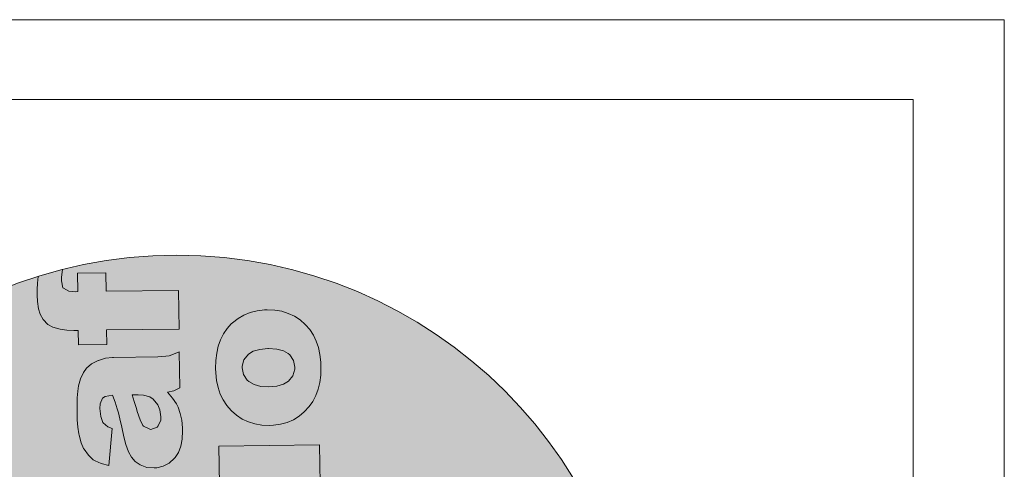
# Model space of a CAD drawing. Header units: millimetres. Extents: x -115268 to 140687, y -37779 to 24471.
# Tile 211 of 256: x 47968 to 48338, y 9562 to 9731. Entities that reach past the tile are written whole.
import ezdxf

# ---------------------------------------------------------------- set-up
doc = ezdxf.new("R2010")
doc.units = ezdxf.units.MM
doc.layers.get('0').update_dxf_attribs({"lineweight": 9})
doc.layers.add('A_CIENKA', color=7, linetype='Continuous', lineweight=9)
doc.layers.add('A_RAMKA', color=7, linetype='Continuous', lineweight=9)

# ---------------------------------------------------------------- blocks, each defined once
blk = doc.blocks.new('METRYKA11')
at = {"true_color": 0x000000}
h = blk.add_hatch(color=18, dxfattribs=at)
h.dxf.hatch_style = 1
h.paths.add_polyline_path([(7511428.56, 5508702.86, 1), (7511776.45, 5508702.86, 1)])
at = {"true_color": 0xffffff}
h = blk.add_hatch(color=7, dxfattribs=at)
h.dxf.hatch_style = 1
h.paths.add_polyline_path([(7511581.88, 5508579.4), (7511581.49, 5508579.4), (7511578.94, 5508579.05), (7511576.25, 5508578.25), (7511576.14, 5508578.21), (7511573.63, 5508576.92), (7511571.76, 5508575.28), (7511570.62, 5508573.72), (7511569.49, 5508571.36), (7511568.79, 5508568.65), (7511568.5, 5508566.69), (7511568.32, 5508564.19), (7511568.21, 5508561.35), (7511568.22, 5508558.2), (7511568.28, 5508555.88), (7511568.52, 5508553.19), (7511568.9, 5508550.67), (7511568.98, 5508550.18), (7511569.72, 5508547.38), (7511570.69, 5508545.22), (7511570.83, 5508544.94), (7511572.47, 5508542.68), (7511574.32, 5508541.02), (7511574.95, 5508540.61), (7511577.24, 5508539.58), (7511580.09, 5508538.81), (7511581.36, 5508552.68), (7511579.81, 5508553.32), (7511577.92, 5508554.95), (7511577.1, 5508557.18), (7511576.78, 5508560.19), (7511576.9, 5508561.98), (7511577.82, 5508564.06), (7511578.73, 5508564.71), (7511581.55, 5508565.23), (7511582.54, 5508562.58), (7511583.31, 5508560.13), (7511583.31, 5508560.1), (7511583.75, 5508558.53), (7511584.27, 5508556.25), (7511584.97, 5508553.28), (7511585.75, 5508549.57), (7511586.49, 5508546.64), (7511587.5, 5508543.98), (7511588.65, 5508541.86), (7511590, 5508540.3), (7511591.94, 5508538.99), (7511594.34, 5508538.14), (7511597.11, 5508537.86), (7511598.09, 5508537.94), (7511600.58, 5508538.5), (7511602.81, 5508539.68), (7511604.78, 5508541.5), (7511605.02, 5508541.78), (7511606.26, 5508543.72), (7511607.15, 5508546.05), (7511607.67, 5508548.72), (7511607.81, 5508551.77), (7511607.76, 5508553), (7511607.48, 5508555.76), (7511606.93, 5508558.35), (7511606.13, 5508560.69), (7511605.48, 5508561.95), (7511604.05, 5508564.14), (7511602.13, 5508566.29), (7511604.51, 5508566.81), (7511606.74, 5508567.92), (7511606.57, 5508581.49), (7511605.04, 5508580.77), (7511602.74, 5508580.01), (7511601.51, 5508579.78), (7511598.57, 5508579.6)])
h.paths.add_polyline_path([(7511593.2, 5508565.23), (7511595.52, 5508564.56), (7511596.73, 5508563.73), (7511598.47, 5508561.62), (7511599.3, 5508559.73), (7511599.68, 5508557.11), (7511599.59, 5508555.84), (7511598.64, 5508553.62), (7511598.26, 5508553.23), (7511595.88, 5508552.36), (7511595.46, 5508552.39), (7511593.17, 5508553.56), (7511592.88, 5508553.9), (7511591.84, 5508555.89), (7511590.79, 5508559.1), (7511590.49, 5508560.22), (7511589.69, 5508562.81), (7511588.85, 5508565.32), (7511591.17, 5508565.35)], flags=16)
h.paths.add_polyline_path([(7511594.33, 5508603.93), (7511592.32, 5508602.95), (7511589.31, 5508602.56), (7511568.52, 5508602.31), (7511568.7, 5508587.76), (7511592.75, 5508588.05), (7511594.36, 5508588.11), (7511597.27, 5508588.49), (7511599.82, 5508589.19), (7511601.98, 5508590.24), (7511603.72, 5508591.62), (7511605.24, 5508593.4), (7511606.33, 5508595.62), (7511607, 5508598.15), (7511607.21, 5508601.03), (7511607, 5508603.73), (7511606.45, 5508606.31), (7511605.51, 5508608.57), (7511604.11, 5508610.67), (7511602.3, 5508612.65), (7511600.07, 5508614.58), (7511606.17, 5508614.66), (7511606.01, 5508628.19), (7511568.21, 5508627.73), (7511568.39, 5508613.25), (7511586.58, 5508613.47), (7511589.32, 5508613.36), (7511591.92, 5508612.83), (7511593.76, 5508611.91), (7511595.21, 5508610.17), (7511595.81, 5508607.66), (7511595.62, 5508606.08)])
h.paths.add_polyline_path([(7511567.8, 5508661.95), (7511567.89, 5508653.99), (7511553.52, 5508653.81), (7511561.13, 5508639.39), (7511568.07, 5508639.47), (7511568.13, 5508634.14), (7511578.76, 5508634.27), (7511578.69, 5508639.6), (7511591.98, 5508639.76), (7511593.66, 5508639.79), (7511596.71, 5508640.03), (7511599.19, 5508640.48), (7511601.11, 5508641.1), (7511601.57, 5508641.32), (7511603.72, 5508642.85), (7511605.28, 5508644.94), (7511605.34, 5508645.05), (7511606.06, 5508647.09), (7511606.48, 5508649.69), (7511606.58, 5508652.92), (7511606.49, 5508654.84), (7511606.24, 5508657.47), (7511605.86, 5508660.17), (7511605.27, 5508662.93), (7511595.29, 5508661.76), (7511595.91, 5508659.59), (7511596.3, 5508656.97), (7511595.09, 5508654.77), (7511594.74, 5508654.63), (7511591.87, 5508654.28), (7511578.51, 5508654.12), (7511578.42, 5508662.08)])
h.paths.add_polyline_path([(7511572.98, 5508705.87), (7511572.52, 5508705.45), (7511570.93, 5508703.68), (7511569.56, 5508701.7), (7511568.46, 5508699.51), (7511567.65, 5508697.08), (7511567.05, 5508694.48), (7511566.7, 5508691.67), (7511566.63, 5508688.65), (7511566.68, 5508687.04), (7511566.96, 5508684.2), (7511567.56, 5508681.58), (7511568.36, 5508679.13), (7511569.44, 5508676.87), (7511570.79, 5508674.82), (7511572.56, 5508672.79), (7511574.49, 5508671.11), (7511576.61, 5508669.73), (7511578.9, 5508668.64), (7511581.36, 5508667.86), (7511583.96, 5508667.44), (7511586.73, 5508667.3), (7511588.35, 5508667.39), (7511590.97, 5508667.77), (7511593.45, 5508668.43), (7511595.76, 5508669.44), (7511597.91, 5508670.8), (7511599.89, 5508672.44), (7511601.69, 5508674.39), (7511603.03, 5508676.33), (7511604.2, 5508678.52), (7511605.05, 5508680.91), (7511605.68, 5508683.48), (7511606.04, 5508686.22), (7511606.14, 5508689.17), (7511606.05, 5508691.09), (7511605.73, 5508693.93), (7511605.17, 5508696.59), (7511604.34, 5508699.03), (7511603.26, 5508701.26), (7511601.94, 5508703.28), (7511600.33, 5508705.12), (7511600.23, 5508705.22), (7511598.28, 5508706.92), (7511596.16, 5508708.33), (7511593.87, 5508709.39), (7511591.44, 5508710.13), (7511588.8, 5508710.59), (7511586, 5508710.7), (7511584.87, 5508710.68), (7511582.14, 5508710.33), (7511579.59, 5508709.71), (7511577.22, 5508708.77), (7511575.02, 5508707.48)])
h.paths.add_polyline_path([(7511577.07, 5508686.43), (7511576.58, 5508688.98), (7511576.58, 5508689.54), (7511577.25, 5508691.97), (7511578.91, 5508694.03), (7511580.71, 5508695.17), (7511583.16, 5508695.9), (7511586.32, 5508696.16), (7511589.51, 5508695.94), (7511592, 5508695.31), (7511593.88, 5508694.24), (7511594.41, 5508693.79), (7511595.84, 5508691.67), (7511596.32, 5508689.12), (7511596.33, 5508688.45), (7511595.62, 5508685.99), (7511593.97, 5508683.97), (7511592.09, 5508682.79), (7511589.61, 5508682.09), (7511586.52, 5508681.81), (7511583.5, 5508682.02), (7511581.01, 5508682.65), (7511579.07, 5508683.79), (7511578.5, 5508684.31)], flags=16)
h.paths.add_polyline_path([(7511566.63, 5508757.31), (7511566.8, 5508743.74), (7511572.37, 5508743.81), (7511570.67, 5508742.38), (7511568.84, 5508740.43), (7511567.49, 5508738.42), (7511566.78, 5508736.59), (7511566.25, 5508734.05), (7511566.11, 5508731.11), (7511566.24, 5508728.94), (7511566.8, 5508726.35), (7511567.74, 5508723.97), (7511569.1, 5508721.89), (7511570.88, 5508719.98), (7511571.76, 5508719.25), (7511573.7, 5508718.02), (7511575.96, 5508717.06), (7511578.49, 5508716.39), (7511581.3, 5508715.97), (7511584.35, 5508715.87), (7511587.19, 5508716.04), (7511589.96, 5508716.46), (7511592.47, 5508717.16), (7511594.74, 5508718.1), (7511596.76, 5508719.35), (7511598.11, 5508720.42), (7511599.99, 5508722.3), (7511601.43, 5508724.38), (7511602.46, 5508726.61), (7511603.06, 5508729.07), (7511603.24, 5508731.66), (7511603.04, 5508733.87), (7511602.41, 5508736.42), (7511601.36, 5508738.87), (7511601.22, 5508739.11), (7511599.76, 5508741.09), (7511597.63, 5508743.1), (7511605.48, 5508743.19), (7511605.3, 5508757.78)])
h.paths.add_polyline_path([(7511577.09, 5508733.77), (7511576.52, 5508736.39), (7511577.06, 5508738.96), (7511578.65, 5508741.04), (7511579.73, 5508741.83), (7511582.03, 5508742.7), (7511584.97, 5508743.05), (7511586.51, 5508743), (7511589.15, 5508742.43), (7511591.13, 5508741.3), (7511592.7, 5508739.29), (7511593.25, 5508736.77), (7511592.79, 5508734.2), (7511591.34, 5508732.15), (7511590.55, 5508731.58), (7511588.28, 5508730.68), (7511585.3, 5508730.32), (7511583.13, 5508730.4), (7511580.49, 5508730.93), (7511578.58, 5508731.93)], flags=16)
h.paths.add_polyline_path([(7511591.49, 5508781.03), (7511588.61, 5508781.07), (7511585.49, 5508781.28), (7511582.85, 5508781.7), (7511580.71, 5508782.34), (7511579.05, 5508783.13), (7511579.01, 5508783.19), (7511577.27, 5508785.03), (7511576.64, 5508787.51), (7511576.8, 5508788.78), (7511577.68, 5508791.59), (7511567.29, 5508795.96), (7511566.36, 5508793.88), (7511565.62, 5508791.31), (7511565.41, 5508788.92), (7511565.41, 5508788.74), (7511565.83, 5508786.05), (7511566.94, 5508783.82), (7511567.8, 5508782.85), (7511569.81, 5508781.29), (7511572.57, 5508779.82), (7511566.36, 5508779.74), (7511566.53, 5508766.18), (7511604.32, 5508766.64), (7511604.14, 5508781.19)])
h.paths.add_polyline_path([(7511578.72, 5508838.45), (7511578.34, 5508838.45), (7511575.78, 5508838.14), (7511573.09, 5508837.33), (7511572.99, 5508837.3), (7511570.48, 5508836), (7511568.61, 5508834.37), (7511567.47, 5508832.78), (7511566.34, 5508830.45), (7511565.64, 5508827.74), (7511565.34, 5508825.77), (7511565.16, 5508823.25), (7511565.06, 5508820.44), (7511565.06, 5508817.28), (7511565.12, 5508814.97), (7511565.37, 5508812.27), (7511565.75, 5508809.75), (7511565.83, 5508809.23), (7511566.56, 5508806.43), (7511567.53, 5508804.27), (7511567.68, 5508804.03), (7511569.32, 5508801.77), (7511571.16, 5508800.07), (7511571.8, 5508799.69), (7511574.09, 5508798.63), (7511576.94, 5508797.9), (7511578.21, 5508811.73), (7511576.66, 5508812.41), (7511574.77, 5508814), (7511573.95, 5508816.27), (7511573.63, 5508819.25), (7511573.75, 5508821.07), (7511574.67, 5508823.15), (7511575.57, 5508823.79), (7511578.4, 5508824.29), (7511579.38, 5508821.66), (7511580.15, 5508819.18), (7511580.15, 5508819.15), (7511580.59, 5508817.61), (7511581.11, 5508815.34), (7511581.81, 5508812.33), (7511582.59, 5508808.66), (7511583.33, 5508805.72), (7511584.34, 5508803.07), (7511585.49, 5508800.95), (7511586.84, 5508799.38), (7511588.79, 5508798.08), (7511591.18, 5508797.19), (7511593.96, 5508796.95), (7511594.94, 5508796.99), (7511597.42, 5508797.59), (7511599.65, 5508798.77), (7511601.63, 5508800.58), (7511601.87, 5508800.87), (7511603.11, 5508802.81), (7511603.99, 5508805.1), (7511604.52, 5508807.81), (7511604.66, 5508810.86), (7511604.61, 5508812.08), (7511604.33, 5508814.85), (7511603.77, 5508817.4), (7511602.97, 5508819.74), (7511602.32, 5508821.03), (7511600.9, 5508823.19), (7511598.98, 5508825.37), (7511601.35, 5508825.89), (7511603.58, 5508826.97), (7511603.42, 5508840.58), (7511601.88, 5508839.86), (7511599.58, 5508839.09), (7511598.36, 5508838.87), (7511595.41, 5508838.66)])
h.paths.add_polyline_path([(7511585.7, 5508824.37), (7511588.01, 5508824.4), (7511590.05, 5508824.28), (7511592.37, 5508823.61), (7511593.57, 5508822.82), (7511595.32, 5508820.7), (7511596.15, 5508818.82), (7511596.53, 5508816.19), (7511596.44, 5508814.89), (7511595.48, 5508812.71), (7511595.1, 5508812.32), (7511592.73, 5508811.45), (7511592.31, 5508811.48), (7511590.01, 5508812.64), (7511589.73, 5508812.95), (7511588.69, 5508814.98), (7511587.63, 5508818.19), (7511587.34, 5508819.31), (7511586.54, 5508821.89)], flags=16)
h.paths.add_polyline_path([(7511565.26, 5508870.02), (7511565.35, 5508863.12), (7511564.43, 5508863.1), (7511562.01, 5508863.25), (7511559.81, 5508864.48), (7511559.23, 5508867.21), (7511559.28, 5508868.51), (7511559.6, 5508871.43, 0.013685), (7511550.44, 5508868.83), (7511550.23, 5508866.33), (7511550.12, 5508863.91), (7511550.07, 5508861.84), (7511550.21, 5508859.42), (7511550.59, 5508856.73), (7511551.25, 5508854.63), (7511552.39, 5508852.65), (7511554.13, 5508850.85), (7511556.01, 5508849.75), (7511558.71, 5508849.01), (7511561.24, 5508848.69), (7511563.8, 5508848.58), (7511565.52, 5508848.6), (7511565.59, 5508843.17), (7511576.21, 5508843.3), (7511576.14, 5508848.73), (7511603.32, 5508849.06), (7511603.14, 5508863.58), (7511575.97, 5508863.24), (7511575.88, 5508870.15)])
h.paths.add_polyline_path([(7511621.34, 5508849.25), (7511619.99, 5508847.27), (7511618.9, 5508845.08), (7511618.05, 5508842.68), (7511617.45, 5508840.08), (7511617.13, 5508837.27), (7511617.03, 5508834.26), (7511617.09, 5508832.64), (7511617.4, 5508829.81), (7511617.96, 5508827.15), (7511618.8, 5508824.7), (7511619.87, 5508822.47), (7511621.23, 5508820.42), (7511622.98, 5508818.37), (7511624.92, 5508816.71), (7511627.04, 5508815.3), (7511629.34, 5508814.21), (7511631.77, 5508813.47), (7511634.4, 5508813.01), (7511637.17, 5508812.9), (7511638.78, 5508812.96), (7511641.41, 5508813.34), (7511643.89, 5508814.04), (7511646.19, 5508815.04), (7511648.35, 5508816.37), (7511650.29, 5508818.01), (7511652.09, 5508819.99), (7511653.47, 5508821.94), (7511654.6, 5508824.12), (7511655.49, 5508826.48), (7511656.12, 5508829.05), (7511656.47, 5508831.83), (7511656.54, 5508834.77), (7511656.48, 5508836.66), (7511656.17, 5508839.5), (7511655.58, 5508842.16), (7511654.74, 5508844.6), (7511653.69, 5508846.83), (7511652.34, 5508848.89), (7511650.77, 5508850.69), (7511650.67, 5508850.79), (7511648.72, 5508852.52), (7511646.6, 5508853.9), (7511644.3, 5508854.96), (7511641.84, 5508855.74), (7511639.21, 5508856.16), (7511636.43, 5508856.3), (7511635.31, 5508856.25), (7511632.58, 5508855.94), (7511630.03, 5508855.31), (7511627.66, 5508854.34), (7511625.46, 5508853.05), (7511623.41, 5508851.48), (7511622.93, 5508851.02)])
h.paths.add_polyline_path([(7511626.98, 5508834.59), (7511627.01, 5508835.11), (7511627.68, 5508837.58), (7511629.34, 5508839.63), (7511631.12, 5508840.74), (7511633.6, 5508841.47), (7511636.73, 5508841.76), (7511639.94, 5508841.55), (7511642.44, 5508840.91), (7511644.31, 5508839.85), (7511644.84, 5508839.36), (7511646.27, 5508837.28), (7511646.76, 5508834.72), (7511646.73, 5508834.02), (7511646.06, 5508831.59), (7511644.4, 5508829.57), (7511644.4, 5508829.54), (7511642.49, 5508828.39), (7511640.01, 5508827.66), (7511636.96, 5508827.42), (7511633.94, 5508827.59), (7511631.44, 5508828.26), (7511629.5, 5508829.39), (7511628.9, 5508829.91), (7511627.51, 5508832.03)], flags=16)
h.paths.add_polyline_path([(7511618.26, 5508805.2), (7511618.44, 5508790.72), (7511656.23, 5508791.18), (7511656.05, 5508805.66)])
h.paths.add_polyline_path([(7511604.14, 5508781.19), (7511604.32, 5508766.64), (7511622.48, 5508766.86), (7511621.93, 5508766.29), (7511620.27, 5508764.2), (7511619.07, 5508761.87), (7511618.76, 5508760.99), (7511618.16, 5508758.46), (7511617.99, 5508755.69), (7511618.19, 5508753.17), (7511618.82, 5508750.65), (7511619.83, 5508748.35), (7511621.26, 5508746.23), (7511623.11, 5508744.32), (7511624.7, 5508743.11), (7511626.78, 5508741.94), (7511629.07, 5508741.06), (7511631.64, 5508740.43), (7511634.48, 5508740.08), (7511637.57, 5508739.97), (7511639.57, 5508740.07), (7511642.33, 5508740.42), (7511644.92, 5508741.01), (7511647.36, 5508741.85), (7511649.67, 5508742.92), (7511651.79, 5508744.25), (7511652.45, 5508744.75), (7511654.29, 5508746.52), (7511655.73, 5508748.54), (7511656.76, 5508750.8), (7511657.32, 5508753.33), (7511657.5, 5508756.1), (7511657.37, 5508758.06), (7511656.81, 5508760.65), (7511655.8, 5508763.06), (7511655.02, 5508764.24), (7511653.28, 5508766.15), (7511650.94, 5508768.19), (7511656.51, 5508768.25), (7511656.35, 5508781.82)])
h.paths.add_polyline_path([(7511634.51, 5508766.76), (7511637.52, 5508767.08), (7511640.15, 5508766.93), (7511642.72, 5508766.37), (7511644.65, 5508765.29), (7511646.3, 5508763.22), (7511646.85, 5508760.7), (7511646.36, 5508758.38), (7511644.73, 5508756.33), (7511643.45, 5508755.51), (7511641.07, 5508754.74), (7511637.99, 5508754.46), (7511635.39, 5508754.57), (7511632.79, 5508755.13), (7511630.92, 5508756.09), (7511629.39, 5508757.86), (7511628.74, 5508760.41), (7511629.33, 5508763.01), (7511630.88, 5508765.1), (7511632.13, 5508765.96)], flags=16)
h.paths.add_polyline_path([(7511619.14, 5508732.77), (7511619.32, 5508718.29), (7511637.48, 5508718.51), (7511640.25, 5508718.41), (7511642.85, 5508717.91), (7511644.69, 5508716.99), (7511646.11, 5508715.25), (7511646.7, 5508712.73), (7511646.55, 5508711.12), (7511645.28, 5508709), (7511645.24, 5508709), (7511643.25, 5508707.99), (7511640.24, 5508707.64), (7511619.45, 5508707.39), (7511619.63, 5508692.84), (7511643.68, 5508693.13), (7511645.26, 5508693.19), (7511648.2, 5508693.57), (7511650.71, 5508694.27), (7511652.88, 5508695.31), (7511654.65, 5508696.67), (7511656.13, 5508698.47), (7511657.26, 5508700.69), (7511657.93, 5508703.23), (7511658.11, 5508706.07), (7511657.94, 5508708.8), (7511657.34, 5508711.39), (7511656.44, 5508713.62), (7511656.37, 5508713.76), (7511655.01, 5508715.75), (7511653.23, 5508717.69), (7511650.97, 5508719.66), (7511657.1, 5508719.73), (7511656.94, 5508733.23)])
h.paths.add_polyline_path([(7511630.4, 5508678.24), (7511630.3, 5508686.2), (7511619.71, 5508686.07), (7511619.81, 5508678.11), (7511605.4, 5508677.94), (7511613.04, 5508663.51), (7511619.99, 5508663.6), (7511620.05, 5508658.27), (7511630.64, 5508658.4), (7511630.57, 5508663.73), (7511643.9, 5508663.89), (7511645.54, 5508663.91), (7511648.63, 5508664.16), (7511651.11, 5508664.61), (7511653.03, 5508665.23), (7511653.48, 5508665.44), (7511655.64, 5508666.98), (7511657.19, 5508669.06), (7511657.94, 5508671.18), (7511658.36, 5508673.81), (7511658.46, 5508677.04), (7511658.4, 5508678.97), (7511658.16, 5508681.6), (7511657.74, 5508684.26), (7511657.18, 5508687.05), (7511647.17, 5508685.88), (7511647.83, 5508683.71), (7511648.21, 5508681.14), (7511646.97, 5508678.9), (7511646.63, 5508678.76), (7511643.79, 5508678.41)])
h.paths.add_polyline_path([(7511639.73, 5508652.13), (7511638.55, 5508651.13), (7511636.89, 5508649.15), (7511635.62, 5508646.68), (7511635.55, 5508646.47), (7511634.91, 5508644.5), (7511634.34, 5508642.07), (7511633.89, 5508639.19), (7511633.47, 5508635.89), (7511633.31, 5508634.48), (7511632.82, 5508631.5), (7511632.25, 5508629.58), (7511630.2, 5508628.24), (7511628.05, 5508629.33), (7511627.62, 5508630.1), (7511627.13, 5508632.9), (7511627.28, 5508634.69), (7511628.23, 5508637.05), (7511628.58, 5508637.51), (7511630.88, 5508638.84), (7511629.38, 5508652.56), (7511627.77, 5508651.88), (7511625.4, 5508650.52), (7511623.53, 5508648.95), (7511622.87, 5508648.24), (7511621.43, 5508646.05), (7511620.41, 5508643.51), (7511620.04, 5508642.07), (7511619.68, 5508639.72), (7511619.5, 5508636.87), (7511619.48, 5508633.51), (7511619.58, 5508630.77), (7511619.86, 5508627.94), (7511620.31, 5508625.45), (7511620.93, 5508623.32), (7511621.8, 5508621.37), (7511623.26, 5508619.18), (7511625.04, 5508617.41), (7511626.42, 5508616.48), (7511628.81, 5508615.6), (7511631.51, 5508615.32), (7511632.77, 5508615.4), (7511635.29, 5508616.06), (7511637.55, 5508617.39), (7511638.35, 5508618.1), (7511640.12, 5508620.08), (7511641.32, 5508622.41), (7511641.85, 5508624.17), (7511642.42, 5508626.49), (7511642.98, 5508629.41), (7511643.61, 5508632.89), (7511643.87, 5508634.44), (7511644.46, 5508637.46), (7511645, 5508639.11), (7511645.31, 5508639.64), (7511647.47, 5508640.83), (7511649.73, 5508639.59), (7511650.63, 5508637.88), (7511651.05, 5508635.08), (7511650.9, 5508633.08), (7511649.98, 5508630.79), (7511648.84, 5508629.59), (7511646.36, 5508628.26), (7511647.87, 5508613.9), (7511650.35, 5508614.7), (7511652.65, 5508615.96), (7511654.59, 5508617.6), (7511656.22, 5508619.65), (7511656.9, 5508620.88), (7511657.68, 5508622.89), (7511658.29, 5508625.21), (7511658.71, 5508627.92), (7511658.95, 5508631.01), (7511658.98, 5508634.41), (7511658.96, 5508635.81), (7511658.75, 5508638.82), (7511658.37, 5508641.52), (7511657.78, 5508643.93), (7511657.05, 5508645.99), (7511656.98, 5508646.13), (7511655.58, 5508648.64), (7511653.95, 5508650.65), (7511652, 5508652.17), (7511650.66, 5508652.89), (7511648.16, 5508653.77), (7511645.63, 5508654.06), (7511644.61, 5508653.98), (7511642.06, 5508653.38)])
blk.add_line((7511878.67, 5508935.17), (7511878.67, 5506025.17))
at = {"color": 7, "lineweight": 0}
for p, q in [((7511559.28, 5508868.51), (7511559.6, 5508871.43)), ((7511550.44, 5508868.83), (7511550.23, 5508866.33)), ((7511559.23, 5508867.21), (7511559.28, 5508868.51)), ((7511559.79, 5508864.59), (7511559.23, 5508867.21)), ((7511575.88, 5508870.15), (7511565.26, 5508870.02)), ((7511565.26, 5508870.02), (7511565.35, 5508863.12)), ((7511575.97, 5508863.24), (7511575.88, 5508870.15)), ((7511550.12, 5508863.91), (7511550.07, 5508861.84)), ((7511550.23, 5508866.33), (7511550.12, 5508863.91)), ((7511559.93, 5508864.42), (7511559.79, 5508864.59)), ((7511562.01, 5508863.25), (7511559.93, 5508864.42)), ((7511564.43, 5508863.1), (7511562.01, 5508863.25)), ((7511565.35, 5508863.12), (7511564.43, 5508863.1)), ((7511603.14, 5508863.58), (7511575.97, 5508863.24)), ((7511603.32, 5508849.06), (7511603.14, 5508863.58)), ((7511550.07, 5508861.84), (7511550.21, 5508859.42)), ((7511550.21, 5508859.42), (7511550.59, 5508856.73)), ((7511550.59, 5508856.73), (7511551.25, 5508854.63)), ((7511632.58, 5508855.94), (7511630.03, 5508855.31)), ((7511635.31, 5508856.25), (7511632.58, 5508855.94)), ((7511636.43, 5508856.3), (7511635.31, 5508856.25)), ((7511639.21, 5508856.16), (7511636.43, 5508856.3)), ((7511641.84, 5508855.74), (7511639.21, 5508856.16)), ((7511644.3, 5508854.96), (7511641.84, 5508855.74)), ((7511551.25, 5508854.63), (7511552.39, 5508852.65)), ((7511552.39, 5508852.65), (7511554.13, 5508850.85)), ((7511625.46, 5508853.05), (7511623.41, 5508851.48)), ((7511627.66, 5508854.34), (7511625.46, 5508853.05)), ((7511630.03, 5508855.31), (7511627.66, 5508854.34)), ((7511646.6, 5508853.9), (7511644.3, 5508854.96)), ((7511648.72, 5508852.52), (7511646.6, 5508853.9)), ((7511650.67, 5508850.79), (7511648.72, 5508852.52)), ((7511554.13, 5508850.85), (7511556.01, 5508849.75)), ((7511556.01, 5508849.75), (7511558.71, 5508849.01)), ((7511558.71, 5508849.01), (7511561.24, 5508848.69)), ((7511561.24, 5508848.69), (7511563.8, 5508848.58)), ((7511563.8, 5508848.58), (7511565.52, 5508848.6)), ((7511565.52, 5508848.6), (7511565.59, 5508843.17)), ((7511576.14, 5508848.73), (7511603.32, 5508849.06)), ((7511576.21, 5508843.3), (7511576.14, 5508848.73)), ((7511621.34, 5508849.25), (7511619.99, 5508847.27)), ((7511622.93, 5508851.02), (7511621.34, 5508849.25)), ((7511623.41, 5508851.48), (7511622.93, 5508851.02)), ((7511650.77, 5508850.69), (7511650.67, 5508850.79)), ((7511652.34, 5508848.89), (7511650.77, 5508850.69)), ((7511653.69, 5508846.83), (7511652.34, 5508848.89)), ((7511618.9, 5508845.08), (7511618.05, 5508842.68)), ((7511619.99, 5508847.27), (7511618.9, 5508845.08)), ((7511654.74, 5508844.6), (7511653.69, 5508846.83)), ((7511655.58, 5508842.16), (7511654.74, 5508844.6)), ((7511565.59, 5508843.17), (7511576.21, 5508843.3)), ((7511618.05, 5508842.68), (7511617.45, 5508840.08)), ((7511631.12, 5508840.74), (7511633.6, 5508841.47)), ((7511633.6, 5508841.47), (7511636.65, 5508841.75)), ((7511636.65, 5508841.75), (7511636.82, 5508841.76)), ((7511636.82, 5508841.76), (7511639.94, 5508841.55)), ((7511639.94, 5508841.55), (7511642.44, 5508840.91)), ((7511642.44, 5508840.91), (7511644.31, 5508839.85)), ((7511656.17, 5508839.5), (7511655.58, 5508842.16)), ((7511572.99, 5508837.3), (7511570.48, 5508836)), ((7511573.09, 5508837.33), (7511572.99, 5508837.3)), ((7511575.78, 5508838.14), (7511573.09, 5508837.33)), ((7511578.34, 5508838.45), (7511575.78, 5508838.14)), ((7511578.72, 5508838.45), (7511578.34, 5508838.45)), ((7511595.41, 5508838.66), (7511578.72, 5508838.45)), ((7511598.36, 5508838.87), (7511595.41, 5508838.66)), ((7511599.58, 5508839.09), (7511598.36, 5508838.87)), ((7511601.88, 5508839.86), (7511599.58, 5508839.09)), ((7511603.42, 5508840.58), (7511601.88, 5508839.86)), ((7511603.58, 5508826.97), (7511603.42, 5508840.58)), ((7511617.13, 5508837.27), (7511617.03, 5508834.26)), ((7511617.45, 5508840.08), (7511617.13, 5508837.27)), ((7511627.01, 5508835.11), (7511627.68, 5508837.58)), ((7511627.68, 5508837.58), (7511629.34, 5508839.63)), ((7511629.34, 5508839.63), (7511631.12, 5508840.74)), ((7511644.31, 5508839.85), (7511644.84, 5508839.36)), ((7511644.84, 5508839.36), (7511646.27, 5508837.28)), ((7511646.27, 5508837.28), (7511646.76, 5508834.72)), ((7511656.48, 5508836.66), (7511656.17, 5508839.5)), ((7511568.61, 5508834.37), (7511567.47, 5508832.78)), ((7511570.48, 5508836), (7511568.61, 5508834.37)), ((7511617.03, 5508834.26), (7511617.09, 5508832.64)), ((7511626.98, 5508834.59), (7511627.01, 5508835.11)), ((7511627.51, 5508832.03), (7511626.98, 5508834.59)), ((7511646.73, 5508834.02), (7511646.06, 5508831.59)), ((7511646.76, 5508834.72), (7511646.73, 5508834.02)), ((7511656.47, 5508831.83), (7511656.54, 5508834.77)), ((7511656.54, 5508834.77), (7511656.48, 5508836.66)), ((7511566.34, 5508830.45), (7511565.64, 5508827.74)), ((7511567.47, 5508832.78), (7511566.34, 5508830.45)), ((7511617.09, 5508832.64), (7511617.4, 5508829.81)), ((7511617.4, 5508829.81), (7511617.96, 5508827.15)), ((7511628.9, 5508829.91), (7511627.51, 5508832.03)), ((7511629.5, 5508829.39), (7511628.9, 5508829.91)), ((7511646.06, 5508831.59), (7511644.4, 5508829.57)), ((7511656.12, 5508829.05), (7511656.47, 5508831.83)), ((7511565.64, 5508827.74), (7511565.34, 5508825.77)), ((7511601.35, 5508825.89), (7511603.58, 5508826.97)), ((7511617.96, 5508827.15), (7511618.8, 5508824.7)), ((7511631.44, 5508828.26), (7511629.5, 5508829.39)), ((7511633.94, 5508827.59), (7511631.44, 5508828.26)), ((7511636.96, 5508827.42), (7511633.94, 5508827.59)), ((7511640.01, 5508827.66), (7511636.96, 5508827.42)), ((7511642.49, 5508828.39), (7511640.01, 5508827.66)), ((7511644.4, 5508829.54), (7511642.49, 5508828.39)), ((7511644.4, 5508829.57), (7511644.4, 5508829.54)), ((7511654.6, 5508824.12), (7511655.49, 5508826.48)), ((7511655.49, 5508826.48), (7511656.12, 5508829.05)), ((7511565.16, 5508823.25), (7511565.06, 5508820.44)), ((7511565.34, 5508825.77), (7511565.16, 5508823.25)), ((7511573.75, 5508821.07), (7511574.67, 5508823.15)), ((7511574.67, 5508823.15), (7511575.57, 5508823.79)), ((7511575.57, 5508823.79), (7511578.37, 5508824.28)), ((7511578.37, 5508824.28), (7511578.41, 5508824.28)), ((7511578.41, 5508824.28), (7511579.38, 5508821.66)), ((7511585.7, 5508824.37), (7511588.01, 5508824.4)), ((7511586.54, 5508821.89), (7511585.7, 5508824.37)), ((7511588.01, 5508824.4), (7511590.05, 5508824.28)), ((7511590.05, 5508824.28), (7511592.37, 5508823.61)), ((7511592.37, 5508823.61), (7511593.57, 5508822.82)), ((7511593.57, 5508822.82), (7511595.32, 5508820.7)), ((7511598.98, 5508825.37), (7511601.35, 5508825.89)), ((7511600.9, 5508823.19), (7511598.98, 5508825.37)), ((7511602.32, 5508821.03), (7511600.9, 5508823.19)), ((7511618.8, 5508824.7), (7511619.87, 5508822.47)), ((7511619.87, 5508822.47), (7511621.23, 5508820.42)), ((7511653.47, 5508821.94), (7511654.6, 5508824.12)), ((7511565.06, 5508820.44), (7511565.06, 5508817.28)), ((7511573.63, 5508819.25), (7511573.75, 5508821.07)), ((7511573.95, 5508816.27), (7511573.63, 5508819.25)), ((7511579.38, 5508821.66), (7511580.15, 5508819.18)), ((7511580.15, 5508819.18), (7511580.15, 5508819.15)), ((7511580.15, 5508819.15), (7511580.59, 5508817.61)), ((7511587.34, 5508819.31), (7511586.54, 5508821.89)), ((7511587.63, 5508818.19), (7511587.34, 5508819.31)), ((7511595.32, 5508820.7), (7511596.15, 5508818.82)), ((7511596.15, 5508818.82), (7511596.53, 5508816.19)), ((7511602.97, 5508819.74), (7511602.32, 5508821.03)), ((7511603.77, 5508817.4), (7511602.97, 5508819.74)), ((7511621.23, 5508820.42), (7511622.83, 5508818.55)), ((7511650.29, 5508818.01), (7511652.09, 5508819.99)), ((7511652.09, 5508819.99), (7511653.47, 5508821.94)), ((7511565.06, 5508817.28), (7511565.12, 5508814.97)), ((7511574.74, 5508814.07), (7511573.95, 5508816.27)), ((7511580.59, 5508817.61), (7511581.11, 5508815.34)), ((7511581.11, 5508815.34), (7511581.81, 5508812.33)), ((7511588.69, 5508814.98), (7511587.63, 5508818.19)), ((7511596.53, 5508816.19), (7511596.44, 5508814.89)), ((7511604.33, 5508814.85), (7511603.77, 5508817.4)), ((7511622.83, 5508818.55), (7511622.94, 5508818.41)), ((7511622.94, 5508818.41), (7511624.92, 5508816.71)), ((7511624.92, 5508816.71), (7511627.04, 5508815.3)), ((7511627.04, 5508815.3), (7511629.34, 5508814.21)), ((7511643.89, 5508814.04), (7511646.19, 5508815.04)), ((7511646.19, 5508815.04), (7511648.35, 5508816.37)), ((7511648.35, 5508816.37), (7511650.29, 5508818.01)), ((7511565.12, 5508814.97), (7511565.37, 5508812.27)), ((7511565.37, 5508812.27), (7511565.75, 5508809.75)), ((7511574.85, 5508813.93), (7511574.74, 5508814.07)), ((7511576.66, 5508812.41), (7511574.85, 5508813.93)), ((7511578.21, 5508811.73), (7511576.66, 5508812.41)), ((7511576.94, 5508797.9), (7511578.21, 5508811.73)), ((7511581.81, 5508812.33), (7511582.59, 5508808.66)), ((7511589.73, 5508812.95), (7511588.69, 5508814.98)), ((7511590.01, 5508812.64), (7511589.73, 5508812.95)), ((7511592.31, 5508811.48), (7511590.01, 5508812.64)), ((7511592.73, 5508811.45), (7511592.31, 5508811.48)), ((7511595.1, 5508812.32), (7511592.73, 5508811.45)), ((7511595.48, 5508812.71), (7511595.1, 5508812.32)), ((7511596.44, 5508814.89), (7511595.48, 5508812.71)), ((7511604.61, 5508812.08), (7511604.33, 5508814.85)), ((7511604.66, 5508810.86), (7511604.61, 5508812.08)), ((7511629.34, 5508814.21), (7511631.77, 5508813.47)), ((7511631.77, 5508813.47), (7511634.4, 5508813.01)), ((7511634.4, 5508813.01), (7511637.17, 5508812.9)), ((7511637.17, 5508812.9), (7511638.78, 5508812.96)), ((7511638.78, 5508812.96), (7511641.41, 5508813.34)), ((7511641.41, 5508813.34), (7511643.89, 5508814.04)), ((7511565.75, 5508809.75), (7511565.83, 5508809.23)), ((7511565.83, 5508809.23), (7511566.56, 5508806.43)), ((7511582.59, 5508808.66), (7511583.33, 5508805.72)), ((7511603.99, 5508805.1), (7511604.52, 5508807.81)), ((7511604.52, 5508807.81), (7511604.66, 5508810.86)), ((7511566.56, 5508806.43), (7511567.53, 5508804.27)), ((7511567.53, 5508804.27), (7511567.68, 5508804.03)), ((7511567.68, 5508804.03), (7511569.32, 5508801.77)), ((7511583.33, 5508805.72), (7511584.34, 5508803.07)), ((7511603.11, 5508802.81), (7511603.99, 5508805.1)), ((7511656.05, 5508805.66), (7511618.26, 5508805.2)), ((7511618.26, 5508805.2), (7511618.44, 5508790.72)), ((7511656.23, 5508791.18), (7511656.05, 5508805.66)), ((7511569.32, 5508801.77), (7511571.16, 5508800.07)), ((7511584.34, 5508803.07), (7511585.49, 5508800.95)), ((7511585.49, 5508800.95), (7511586.84, 5508799.38)), ((7511599.65, 5508798.77), (7511601.63, 5508800.58)), ((7511601.63, 5508800.58), (7511601.87, 5508800.87)), ((7511601.87, 5508800.87), (7511603.11, 5508802.81)), ((7511571.16, 5508800.07), (7511571.8, 5508799.69)), ((7511571.8, 5508799.69), (7511574.09, 5508798.63)), ((7511574.09, 5508798.63), (7511576.94, 5508797.9)), ((7511586.84, 5508799.38), (7511588.79, 5508798.08)), ((7511588.79, 5508798.08), (7511591.18, 5508797.19)), ((7511591.18, 5508797.19), (7511593.96, 5508796.95)), ((7511593.96, 5508796.95), (7511594.94, 5508796.99)), ((7511594.94, 5508796.99), (7511597.42, 5508797.59)), ((7511597.42, 5508797.59), (7511599.65, 5508798.77))]:
    blk.add_line(p, q, dxfattribs=at)
blk.add_lwpolyline([(7511378.67, 5508935.17), (7511878.67, 5508935.17)])
at = {"color": 7}
blk.add_circle((7511602.5, 5508702.86), 173.94, dxfattribs=at)
blk.add_circle((7511602.5, 5508702.86), 173.94, dxfattribs=at)

msp = doc.modelspace()

# ---------------------------------------------------------------- linework, layer by layer
at = {"layer": 'A_CIENKA'}
msp.add_lwpolyline([(44137.72768, 9730.89955), (48337.72768, 9730.89955), (48337.72768, 6760.89955), (44137.72768, 6760.89955), (44137.72768, 9730.89955)], dxfattribs=at)
at = {"layer": 'A_RAMKA'}
msp.add_lwpolyline([(44317.72768, 9700.89955), (48303.54185, 9700.89955), (48303.54185, 6790.89955), (44317.72768, 6790.89955)], close=True, dxfattribs=at)

# ---------------------------------------------------------------- block references
at = {"layer": 'A_CIENKA'}
msp.add_blockref('METRYKA11', (-7463575.1277, -5499234.27302), dxfattribs=at)

doc.saveas('drawing.dxf')
